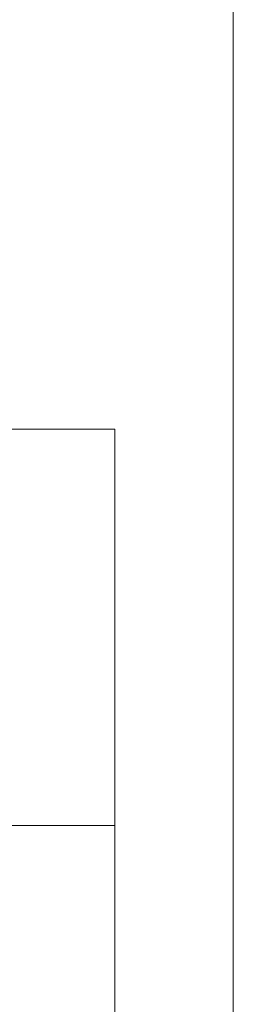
# Model space of a CAD drawing. Extents: x -634 to 300, y 62 to 1102.
# Tile 113 of 125: x -214.96 to -207.63, y 935.55 to 969.34. Entities that reach past the tile are written whole.
import ezdxf

# ---------------------------------------------------------------- set-up
doc = ezdxf.new("R2010")
doc.units = 0
doc.layers.get('0').update_dxf_attribs({"lineweight": 13})
doc.layers.add('60- 61 allgemeine Ausstattung- 1 Möbel', color=9, linetype='Continuous', lineweight=9, true_color=0x808080)
doc.layers.add('70 -76 Bemaßung- 2 Allgemein', color=9, linetype='Continuous', lineweight=5, true_color=0x808080)

# ---------------------------------------------------------------- blocks, each defined once
blk = doc.blocks.new('Referenz-A06CPW02L0')
at = {"layer": '60- 61 allgemeine Ausstattung- 1 Möbel', "color": 0, "linetype": 'Continuous', "ltscale": 0.13}
for p, q in [((-237.696, 955.288), (-211.696, 955.288)), ((-211.696, 955.288), (-211.696, 941.688)), ((-237.696, 941.688), (-211.696, 941.688)), ((-211.696, 941.688), (-237.696, 941.688)), ((-211.696, 941.688), (-211.696, 928.088))]:
    blk.add_line(p, q, dxfattribs=at)
at = {"layer": '70 -76 Bemaßung- 2 Allgemein', "color": 0, "linetype": 'Continuous', "ltscale": 0.13}
blk.add_line((-207.633, 834.444), (-207.633, 985.823), dxfattribs=at)

msp = doc.modelspace()

# ---------------------------------------------------------------- block references
at = {"color": 8, "lineweight": 13, "ltscale": 0.13, "true_color": 0x808080}
msp.add_blockref('Referenz-A06CPW02L0', (0, 0), dxfattribs=at)

doc.saveas('drawing.dxf')
